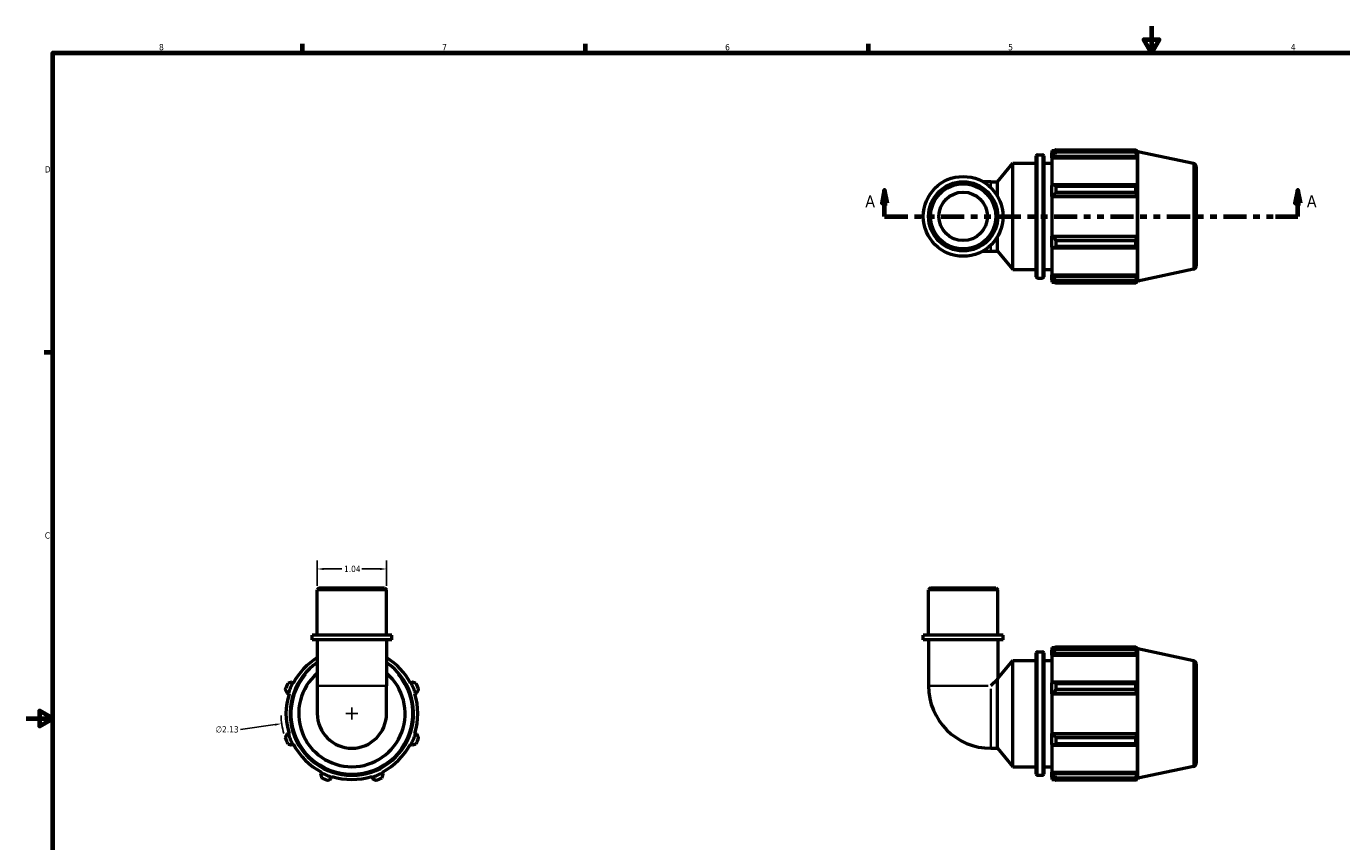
# Model space of a CAD drawing. Header units: inches. Extents: x 0.1 to 37.6, y -3.1 to 21.4.
# Tile 2 of 4: x 0.1 to 19.9, y 9.1 to 21.4. Entities that reach past the tile are written whole.
import ezdxf

# ---------------------------------------------------------------- set-up
doc = ezdxf.new("R2010")
doc.units = ezdxf.units.IN
doc.header["$MEASUREMENT"] = 0
doc.linetypes.add('DOUBLE_DASH_CHAIN', pattern=[1.2403, 0.6614, -0.0827, 0.1654, -0.0827, 0.1654, -0.0827])
for name, color, linetype, lineweight in [('Border (ANSI)', 7, 'Continuous', 70), ('Dimension (ANSI)', 7, 'Continuous', 25), ('Section Line (ANSI)', 7, 'DOUBLE_DASH_CHAIN', 70), ('Visible (ANSI)', 7, 'Continuous', 50), ('Visible Narrow (ANSI)', 7, 'Continuous', 35)]:
    doc.layers.add(name, color=color, linetype=linetype, lineweight=lineweight)
doc.styles.add('Label Text (ANSI)', font='tahoma.ttf')
doc.styles.add('Note Text (ANSI)', font='tahoma.ttf')
doc.dimstyles.new('Default (ANSI)', dxfattribs={"dimtxt": 0.094488, "dimasz": 0.098425, "dimexe": 0.125, "dimexo": 0.0625, "dimgap": 0.031496, "dimtad": 0, "dimtih": 1, "dimtoh": 1, "dimrnd": 1e-08, "dimzin": 4, "dimdsep": 46, "dimtxsty": 'Note Text (ANSI)', "dimcen": 0.09, "dimdle": 0.393701, "dimclrd": 256, "dimclre": 256, "dimclrt": 5, "dimadec": 0, "dimazin": 1, "dimtfac": 1, "dimtofl": 0, "dimtmove": 0, "dimatfit": 3, "dimfxl": 1, "dimtolj": 1, "dimtzin": 4, "dimlwd": -1, "dimlwe": -1, "dimarcsym": 0})

# ---------------------------------------------------------------- blocks, each defined once
blk = doc.blocks.new('Borders Default Border')
at = {"layer": 'Border (ANSI)'}
for p, q in [((4.25, 21), (4.25, 21.134)), ((8.5, 21), (8.5, 21.134)), ((12.75, 21), (12.75, 21.134)), ((0.5, 16.5), (0.366, 16.5))]:
    blk.add_line(p, q, dxfattribs=at)
at = {"layer": 'Border (ANSI)', "flags": 128}
for points in [[(17, 21.4), (17, 21), (16.885, 21.2), (17.115, 21.2), (17, 21)], [(0.5, 1), (0.5, 21), (33.5, 21), (33.5, 1), (0.5, 1)], [(0.1, 11), (0.5, 11), (0.3, 11.115), (0.3, 10.885), (0.5, 11)]]:
    blk.add_lwpolyline(points, dxfattribs=at)
at = {"layer": 'Border (ANSI)', "color": 5, "true_color": 0x0000ff, "char_height": 0.0945, "attachment_point": 7, "style": 'Note Text (ANSI)'}
for s, insert in [('8', (2.094, 21.038)), ('7', (6.346, 21.04)), ('6', (10.595, 21.038)), ('5', (14.847, 21.038)), ('4', (19.092, 21.04)), ('D', (0.378, 19.203)), ('C', (0.378, 13.701))]:
    blk.add_mtext(s, dxfattribs=dict(at, insert=insert))
blk = doc.blocks.new('*D6')
at = {"layer": 'Defpoints', "color": 0, "transparency": 16777216}
for p in [(5.51, 13.246), (4.469, 12.932), (5.51, 12.932)]:
    blk.add_point(p, dxfattribs=at)
at = {"layer": 'Dimension (ANSI)', "transparency": 16777216}
for p, q in [((4.469, 12.994), (4.469, 13.371)), ((4.568, 13.246), (4.841, 13.246)), ((5.412, 13.246), (5.139, 13.246)), ((5.51, 12.994), (5.51, 13.371))]:
    blk.add_line(p, q, dxfattribs=at)
for points in [[(4.568, 13.262), (4.568, 13.229), (4.469, 13.246)], [(5.412, 13.262), (5.412, 13.229), (5.51, 13.246)]]:
    blk.add_solid(points, dxfattribs=at)
at = {"layer": 'Dimension (ANSI)', "color": 5, "transparency": 16777216, "insert": (4.872, 13.295), "char_height": 0.0945, "attachment_point": 1, "style": 'Note Text (ANSI)'}
blk.add_mtext('\\A1;1.04', dxfattribs=at)
blk = doc.blocks.new('2dTransSection0')
at = {"layer": 'Section Line (ANSI)', "linetype": 'Continuous'}
for p, q in [((12.991, 18.938), (12.952, 18.741)), ((12.991, 18.741), (12.991, 18.938)), ((13.03, 18.741), (12.991, 18.938)), ((19.195, 18.938), (19.156, 18.741)), ((19.195, 18.741), (19.195, 18.938)), ((19.235, 18.741), (19.195, 18.938)), ((12.952, 18.741), (13.03, 18.741)), ((12.991, 18.544), (12.991, 18.741)), ((19.156, 18.741), (19.235, 18.741)), ((19.195, 18.544), (19.195, 18.741)), ((12.991, 18.544), (13.324, 18.544)), ((18.862, 18.544), (19.195, 18.544))]:
    blk.add_line(p, q, dxfattribs=at)
at = {"layer": 'Section Line (ANSI)', "linetype": 'DOUBLE_DASH_CHAIN', "ltscale": 0.525942}
blk.add_line((12.991, 18.544), (19.195, 18.544), dxfattribs=at)
at = {"layer": 'Section Line (ANSI)', "linetype": 'Continuous', "flags": 128}
for points in [[(13.03, 18.741), (12.991, 18.938), (12.952, 18.741), (13.03, 18.741)], [(19.235, 18.741), (19.195, 18.938), (19.156, 18.741), (19.235, 18.741)]]:
    blk.add_lwpolyline(points, dxfattribs=at)
at = {"layer": 'Section Line (ANSI)'}
for points in [[(13.03, 18.741), (12.991, 18.938), (12.952, 18.741), (13.03, 18.741)], [(19.235, 18.741), (19.195, 18.938), (19.156, 18.741), (19.235, 18.741)]]:
    blk.add_solid(points, dxfattribs=at)
at = {"layer": 'Section Line (ANSI)', "char_height": 0.18, "attachment_point": 7, "style": 'Label Text (ANSI)'}
for insert in [(12.701, 18.682), (19.332, 18.682)]:
    blk.add_mtext('A', dxfattribs=dict(at, insert=insert))
blk = doc.blocks.new('*D14')
at = {"layer": 'Defpoints', "color": 0, "transparency": 16777216}
for p in [(6.044, 11.224), (3.936, 10.922)]:
    blk.add_point(p, dxfattribs=at)
at = {"layer": 'Dimension (ANSI)', "transparency": 16777216}
for p, q in [((4.9, 11.073), (5.08, 11.073)), ((4.99, 10.983), (4.99, 11.163)), ((3.317, 10.833), (3.838, 10.908))]:
    blk.add_line(p, q, dxfattribs=at)
blk.add_arc((4.99, 11.073), 1.065, 181.4475, 196.4296, dxfattribs=at)
blk.add_solid([(3.836, 10.924), (3.84, 10.891), (3.936, 10.922)], dxfattribs=at)
at = {"layer": 'Dimension (ANSI)', "color": 5, "transparency": 16777216, "insert": (2.943, 10.884), "char_height": 0.0945, "attachment_point": 1, "style": 'Note Text (ANSI)'}
blk.add_mtext('\\A1;∅2.13', dxfattribs=at)

msp = doc.modelspace()

# ---------------------------------------------------------------- linework, layer by layer
at = {"layer": 'Visible (ANSI)'}
for p, q in [((15.267, 17.638), (15.267, 19.45)), ((15.288, 19.471), (15.363, 19.471)), ((15.384, 19.45), (15.384, 17.638)), ((15.5, 19.534), (15.5, 19.499)), ((15.5, 19.534), (15.546, 19.534)), ((15.522, 19.519), (15.5, 19.499)), ((15.5, 19.432), (15.5, 19.499)), ((15.5, 19.432), (15.522, 19.451)), ((15.5, 19.423), (15.5, 19.432)), ((15.5, 19.423), (15.5, 19.006)), ((15.5, 19.423), (16.789, 19.423)), ((15.522, 19.451), (16.779, 19.451)), ((15.564, 19.546), (15.564, 19.508)), ((15.564, 19.546), (16.765, 19.546)), ((16.765, 19.508), (15.564, 19.508)), ((16.765, 19.508), (16.765, 19.546)), ((16.771, 19.534), (16.789, 19.534)), ((16.789, 19.489), (16.779, 19.519)), ((16.779, 19.451), (16.789, 19.423)), ((16.795, 19.515), (16.789, 19.534)), ((16.789, 19.489), (16.789, 19.534)), ((16.789, 19.001), (16.789, 19.423)), ((16.795, 17.573), (16.795, 19.515)), ((17.629, 19.338), (16.795, 19.515)), ((14.684, 19.064), (14.917, 19.343)), ((14.917, 17.745), (14.917, 19.343)), ((14.917, 19.343), (15.267, 19.343)), ((15.384, 19.343), (15.5, 19.343)), ((17.67, 19.287), (17.67, 17.801)), ((14.587, 19.064), (14.466, 19.064)), ((14.587, 19.064), (14.684, 19.064)), ((14.684, 18.852), (14.684, 19.064)), ((15.522, 19.016), (15.5, 19.006)), ((15.5, 18.845), (15.5, 19.006)), ((16.779, 19.016), (15.522, 19.016)), ((15.564, 18.998), (15.564, 18.905)), ((15.564, 18.998), (16.765, 18.998)), ((16.765, 18.905), (16.765, 18.998)), ((16.789, 19.001), (16.779, 19.016)), ((15.5, 18.845), (15.522, 18.851)), ((15.5, 18.842), (15.5, 18.845)), ((15.5, 18.842), (15.5, 18.246)), ((15.5, 18.842), (16.789, 18.842)), ((15.522, 18.851), (16.779, 18.851)), ((16.765, 18.905), (15.564, 18.905)), ((16.779, 18.851), (16.789, 18.842)), ((16.789, 18.246), (16.789, 18.842)), ((14.684, 18.023), (14.684, 18.236)), ((15.5, 18.243), (15.5, 18.246)), ((15.5, 18.246), (16.789, 18.246)), ((15.5, 18.082), (15.5, 18.243)), ((15.522, 18.237), (15.5, 18.243)), ((16.779, 18.237), (15.522, 18.237)), ((15.564, 18.183), (15.564, 18.09)), ((15.564, 18.183), (16.765, 18.183)), ((16.765, 18.09), (16.765, 18.183)), ((16.789, 18.246), (16.779, 18.237)), ((14.466, 18.023), (14.587, 18.023)), ((14.587, 18.023), (14.684, 18.023)), ((14.684, 18.023), (14.917, 17.745)), ((15.5, 18.082), (15.5, 17.665)), ((15.5, 18.082), (15.522, 18.072)), ((15.522, 18.072), (16.779, 18.072)), ((16.765, 18.09), (15.564, 18.09)), ((16.779, 18.072), (16.789, 18.087)), ((16.789, 17.665), (16.789, 18.087)), ((14.917, 17.745), (15.267, 17.745)), ((15.288, 17.617), (15.363, 17.617)), ((15.384, 17.745), (15.5, 17.745)), ((15.5, 17.656), (15.5, 17.665)), ((15.5, 17.665), (16.789, 17.665)), ((15.5, 17.589), (15.5, 17.656)), ((15.522, 17.637), (15.5, 17.656)), ((15.5, 17.589), (15.5, 17.554)), ((15.5, 17.589), (15.522, 17.569)), ((16.779, 17.637), (15.522, 17.637)), ((16.789, 17.665), (16.779, 17.637)), ((16.779, 17.569), (16.789, 17.599)), ((16.789, 17.554), (16.789, 17.599)), ((17.629, 17.75), (16.795, 17.573)), ((15.5, 17.554), (15.546, 17.554)), ((15.564, 17.58), (15.564, 17.542)), ((15.564, 17.58), (16.765, 17.58)), ((16.765, 17.542), (15.564, 17.542)), ((16.765, 17.542), (16.765, 17.58)), ((16.771, 17.554), (16.789, 17.554)), ((16.795, 17.573), (16.789, 17.554)), ((4.5, 12.963), (4.469, 12.932)), ((5.51, 12.932), (4.469, 12.932)), ((4.469, 12.253), (4.469, 12.932)), ((4.5, 12.963), (5.479, 12.963)), ((5.479, 12.963), (5.51, 12.932)), ((5.51, 12.253), (5.51, 12.932)), ((13.681, 12.963), (13.65, 12.932)), ((14.691, 12.932), (13.65, 12.932)), ((13.65, 12.253), (13.65, 12.932)), ((13.681, 12.963), (14.66, 12.963)), ((14.66, 12.963), (14.691, 12.932)), ((14.691, 12.253), (14.691, 12.932)), ((5.588, 12.253), (4.391, 12.253)), ((4.391, 12.182), (4.391, 12.253)), ((5.588, 12.182), (5.588, 12.253)), ((14.769, 12.253), (13.572, 12.253)), ((13.572, 12.182), (13.572, 12.253)), ((14.769, 12.182), (14.769, 12.253)), ((5.588, 12.182), (4.391, 12.182)), ((4.469, 12.182), (4.469, 11.489)), ((5.51, 12.182), (5.51, 11.489)), ((14.769, 12.182), (13.572, 12.182)), ((13.65, 12.182), (13.65, 11.489)), ((14.691, 12.182), (14.691, 11.602)), ((15.5, 12.064), (15.5, 12.028)), ((15.5, 12.064), (15.546, 12.064)), ((15.564, 12.075), (15.564, 12.037)), ((15.564, 12.075), (16.765, 12.075)), ((16.765, 12.037), (16.765, 12.075)), ((16.771, 12.064), (16.789, 12.064)), ((16.795, 12.044), (16.789, 12.064)), ((16.789, 12.018), (16.789, 12.064)), ((14.691, 11.602), (14.917, 11.872)), ((14.917, 10.274), (14.917, 11.872)), ((14.917, 11.872), (15.267, 11.872)), ((15.267, 10.167), (15.267, 11.979)), ((15.288, 12), (15.363, 12)), ((15.384, 11.979), (15.384, 10.167)), ((15.384, 11.872), (15.5, 11.872)), ((15.522, 12.048), (15.5, 12.028)), ((15.5, 11.961), (15.5, 12.028)), ((15.5, 11.961), (15.522, 11.98)), ((15.5, 11.952), (15.5, 11.961)), ((15.5, 11.952), (15.5, 11.535)), ((15.5, 11.952), (16.789, 11.952)), ((15.522, 11.98), (16.779, 11.98)), ((16.765, 12.037), (15.564, 12.037)), ((16.789, 12.018), (16.779, 12.048)), ((16.779, 11.98), (16.789, 11.952)), ((16.789, 11.53), (16.789, 11.952)), ((16.795, 10.102), (16.795, 12.044)), ((17.629, 11.867), (16.795, 12.044)), ((17.67, 11.816), (17.67, 10.33)), ((4.102, 11.535), (4.083, 11.545)), ((4.111, 11.53), (4.102, 11.535)), ((4.469, 11.489), (4.469, 11.073)), ((5.51, 11.073), (5.51, 11.489)), ((5.878, 11.535), (5.868, 11.53)), ((5.897, 11.545), (5.878, 11.535)), ((14.684, 11.586), (14.587, 11.489)), ((14.684, 10.553), (14.684, 11.586)), ((15.522, 11.545), (15.5, 11.535)), ((15.5, 11.374), (15.5, 11.535)), ((16.779, 11.545), (15.522, 11.545)), ((15.564, 11.527), (15.564, 11.434)), ((15.564, 11.527), (16.765, 11.527)), ((16.765, 11.434), (16.765, 11.527)), ((16.789, 11.53), (16.779, 11.545)), ((4.015, 11.381), (4.035, 11.374)), ((4.035, 11.374), (4.045, 11.371)), ((5.934, 11.371), (5.945, 11.374)), ((5.945, 11.374), (5.965, 11.381)), ((15.5, 11.374), (15.522, 11.381)), ((15.5, 11.371), (15.5, 11.374)), ((15.5, 11.371), (15.5, 10.775)), ((15.5, 11.371), (16.789, 11.371)), ((15.522, 11.381), (16.779, 11.381)), ((16.765, 11.434), (15.564, 11.434)), ((16.779, 11.381), (16.789, 11.371)), ((16.789, 10.775), (16.789, 11.371)), ((4.035, 10.772), (4.015, 10.766)), ((4.045, 10.775), (4.035, 10.772)), ((5.945, 10.772), (5.934, 10.775)), ((5.965, 10.766), (5.945, 10.772)), ((15.5, 10.772), (15.5, 10.775)), ((15.5, 10.775), (16.789, 10.775)), ((15.522, 10.766), (15.5, 10.772)), ((15.5, 10.611), (15.5, 10.772)), ((16.779, 10.766), (15.522, 10.766)), ((15.564, 10.712), (15.564, 10.619)), ((15.564, 10.712), (16.765, 10.712)), ((16.765, 10.619), (16.765, 10.712)), ((16.789, 10.775), (16.779, 10.766)), ((4.083, 10.601), (4.102, 10.611)), ((4.102, 10.611), (4.111, 10.616)), ((5.868, 10.616), (5.878, 10.611)), ((5.878, 10.611), (5.897, 10.601)), ((14.587, 10.553), (14.684, 10.553)), ((14.684, 10.553), (14.917, 10.274)), ((15.5, 10.611), (15.522, 10.601)), ((15.5, 10.611), (15.5, 10.195)), ((15.522, 10.601), (16.779, 10.601)), ((16.765, 10.619), (15.564, 10.619)), ((16.779, 10.601), (16.789, 10.616)), ((16.789, 10.195), (16.789, 10.616)), ((14.917, 10.274), (15.267, 10.274)), ((15.384, 10.274), (15.5, 10.274)), ((17.629, 10.279), (16.795, 10.102)), ((4.527, 10.185), (4.518, 10.166)), ((4.532, 10.195), (4.527, 10.185)), ((4.682, 10.098), (4.689, 10.118)), ((4.689, 10.118), (4.692, 10.128)), ((5.288, 10.128), (5.291, 10.118)), ((5.291, 10.118), (5.297, 10.098)), ((5.452, 10.185), (5.447, 10.195)), ((5.462, 10.166), (5.452, 10.185)), ((15.288, 10.147), (15.363, 10.147)), ((15.5, 10.185), (15.5, 10.195)), ((15.5, 10.195), (16.789, 10.195)), ((15.5, 10.118), (15.5, 10.185)), ((15.522, 10.166), (15.5, 10.185)), ((15.5, 10.118), (15.522, 10.098)), ((15.5, 10.118), (15.5, 10.083)), ((15.5, 10.083), (15.546, 10.083)), ((16.779, 10.166), (15.522, 10.166)), ((15.564, 10.109), (15.564, 10.071)), ((15.564, 10.109), (16.765, 10.109)), ((16.765, 10.071), (16.765, 10.109)), ((16.771, 10.083), (16.789, 10.083)), ((16.789, 10.195), (16.779, 10.166)), ((16.779, 10.098), (16.789, 10.128)), ((16.789, 10.083), (16.789, 10.128)), ((16.795, 10.102), (16.789, 10.083)), ((16.765, 10.071), (15.564, 10.071))]:
    msp.add_line(p, q, dxfattribs=at)
for radius in [0.599, 0.52, 0.489, 0.364]:
    msp.add_circle((14.17, 18.544), radius, dxfattribs=at)
for centre, radius, start, end in [((15.288, 19.45), 0.0209, 90, 180), ((15.363, 19.45), 0.0209, 0, 90), ((17.618, 19.287), 0.0524, 0, 78), ((17.618, 17.801), 0.0524, 282, 0), ((15.288, 17.638), 0.0209, 180, 270), ((15.363, 17.638), 0.0209, 270, 0), ((4.99, 11.073), 0.99, 121.7026, 152.5), ((4.99, 11.073), 0.99, 27.5, 58.2974), ((15.288, 11.979), 0.0209, 90, 180), ((15.363, 11.979), 0.0209, 0, 90), ((17.618, 11.816), 0.0524, 0, 78), ((4.99, 11.073), 0.927, 124.1771, 55.8229), ((4.99, 11.073), 0.799, 130.6649, 49.3351), ((4.99, 11.073), 1.065, 154.792, 160.208), ((4.99, 11.073), 1.001, 152.5, 162.5), ((4.99, 11.073), 1.001, 17.5, 27.5), ((4.99, 11.073), 1.065, 19.792, 25.208), ((14.587, 11.489), 0.937, 180, 270), ((4.99, 11.073), 0.99, 162.5, 197.5), ((4.99, 11.073), 0.99, 342.5, 17.5), ((4.99, 11.073), 0.52, 180, 0), ((4.99, 11.073), 1.065, 199.792, 205.208), ((4.99, 11.073), 1.001, 197.5, 207.5), ((4.99, 11.073), 1.001, 332.5, 342.5), ((4.99, 11.073), 1.065, 334.792, 340.208), ((4.99, 11.073), 0.99, 207.5, 242.5), ((4.99, 11.073), 0.99, 297.5, 332.5), ((17.618, 10.33), 0.0524, 282, 0), ((4.99, 11.073), 1.001, 242.5, 252.5), ((4.99, 11.073), 1.065, 244.792, 250.208), ((4.99, 11.073), 0.99, 252.5, 287.5), ((4.99, 11.073), 1.001, 287.5, 297.5), ((4.99, 11.073), 1.065, 289.792, 295.208), ((15.288, 10.167), 0.0209, 180, 270), ((15.363, 10.167), 0.0209, 270, 0)]:
    msp.add_arc(centre, radius, start, end, dxfattribs=at)
for points, weights in [([(15.564, 19.546), (15.542, 19.532), (15.522, 19.519)], [1.01915018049, 1.01348420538, 1.00702699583]), ([(15.522, 19.451), (15.542, 19.479), (15.564, 19.508)], [1.00702699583, 1.01348420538, 1.01915018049]), ([(16.765, 19.546), (16.772, 19.532), (16.779, 19.519)], [1, 1.0009459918, 1.00107500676]), ([(16.779, 19.451), (16.772, 19.479), (16.765, 19.508)], [1.00107500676, 1.0009459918, 1]), ([(15.564, 18.998), (15.542, 19.007), (15.522, 19.016)], [1.01915018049, 1.01348420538, 1.00702699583]), ([(16.765, 18.998), (16.772, 19.007), (16.779, 19.016)], [1, 1.0009459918, 1.00107500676]), ([(15.522, 18.851), (15.542, 18.877), (15.564, 18.905)], [1.00702699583, 1.01348420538, 1.01915018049]), ([(16.779, 18.851), (16.772, 18.877), (16.765, 18.905)], [1.00107500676, 1.0009459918, 1]), ([(15.564, 18.183), (15.542, 18.21), (15.522, 18.237)], [1.01915018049, 1.01348420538, 1.00702699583]), ([(16.765, 18.183), (16.772, 18.21), (16.779, 18.237)], [1, 1.0009459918, 1.00107500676]), ([(15.522, 18.072), (15.542, 18.081), (15.564, 18.09)], [1.00702699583, 1.01348420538, 1.01915018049]), ([(16.779, 18.072), (16.772, 18.081), (16.765, 18.09)], [1.00107500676, 1.0009459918, 1]), ([(15.564, 17.58), (15.542, 17.609), (15.522, 17.637)], [1.01915018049, 1.01348420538, 1.00702699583]), ([(16.765, 17.58), (16.772, 17.609), (16.779, 17.637)], [1, 1.0009459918, 1.00107500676]), ([(15.522, 17.569), (15.542, 17.556), (15.564, 17.542)], [1.00702699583, 1.01348420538, 1.01915018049]), ([(16.779, 17.569), (16.772, 17.556), (16.765, 17.542)], [1.00107500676, 1.0009459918, 1]), ([(15.564, 12.075), (15.542, 12.061), (15.522, 12.048)], [1.01915018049, 1.01348420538, 1.00702699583]), ([(16.765, 12.075), (16.772, 12.061), (16.779, 12.048)], [1, 1.0009459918, 1.00107500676]), ([(15.522, 11.98), (15.542, 12.008), (15.564, 12.037)], [1.00702699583, 1.01348420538, 1.01915018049]), ([(16.779, 11.98), (16.772, 12.008), (16.765, 12.037)], [1.00107500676, 1.0009459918, 1]), ([(4.083, 11.545), (4.055, 11.536), (4.026, 11.527)], [1.00702699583, 1.01348420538, 1.01915018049]), ([(5.953, 11.527), (5.924, 11.536), (5.897, 11.545)], [1.01915018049, 1.01348420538, 1.00702699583]), ([(15.564, 11.527), (15.542, 11.536), (15.522, 11.545)], [1.01915018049, 1.01348420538, 1.00702699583]), ([(16.765, 11.527), (16.772, 11.536), (16.779, 11.545)], [1, 1.0009459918, 1.00107500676]), ([(3.988, 11.434), (4.001, 11.407), (4.015, 11.381)], [1.01915018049, 1.01348420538, 1.00702699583]), ([(5.965, 11.381), (5.978, 11.407), (5.992, 11.434)], [1.00702699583, 1.01348420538, 1.01915018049]), ([(15.522, 11.381), (15.542, 11.407), (15.564, 11.434)], [1.00702699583, 1.01348420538, 1.01915018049]), ([(16.779, 11.381), (16.772, 11.407), (16.765, 11.434)], [1.00107500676, 1.0009459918, 1]), ([(4.015, 10.766), (4.001, 10.74), (3.988, 10.712)], [1.00702699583, 1.01348420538, 1.01915018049]), ([(5.992, 10.712), (5.978, 10.74), (5.965, 10.766)], [1.01915018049, 1.01348420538, 1.00702699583]), ([(15.564, 10.712), (15.542, 10.74), (15.522, 10.766)], [1.01915018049, 1.01348420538, 1.00702699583]), ([(16.765, 10.712), (16.772, 10.74), (16.779, 10.766)], [1, 1.0009459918, 1.00107500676]), ([(4.026, 10.619), (4.055, 10.61), (4.083, 10.601)], [1.01915018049, 1.01348420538, 1.00702699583]), ([(5.897, 10.601), (5.924, 10.61), (5.953, 10.619)], [1.00702699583, 1.01348420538, 1.01915018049]), ([(15.522, 10.601), (15.542, 10.61), (15.564, 10.619)], [1.00702699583, 1.01348420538, 1.01915018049]), ([(16.779, 10.601), (16.772, 10.61), (16.765, 10.619)], [1.00107500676, 1.0009459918, 1]), ([(4.518, 10.166), (4.527, 10.138), (4.536, 10.109)], [1.00702699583, 1.01348420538, 1.01915018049]), ([(4.629, 10.071), (4.656, 10.085), (4.682, 10.098)], [1.01915018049, 1.01348420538, 1.00702699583]), ([(5.297, 10.098), (5.323, 10.085), (5.35, 10.071)], [1.00702699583, 1.01348420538, 1.01915018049]), ([(5.443, 10.109), (5.453, 10.138), (5.462, 10.166)], [1.01915018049, 1.01348420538, 1.00702699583]), ([(15.564, 10.109), (15.542, 10.138), (15.522, 10.166)], [1.01915018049, 1.01348420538, 1.00702699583]), ([(15.522, 10.098), (15.542, 10.085), (15.564, 10.071)], [1.00702699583, 1.01348420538, 1.01915018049]), ([(16.765, 10.109), (16.772, 10.138), (16.779, 10.166)], [1, 1.0009459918, 1.00107500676]), ([(16.779, 10.098), (16.772, 10.085), (16.765, 10.071)], [1.00107500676, 1.0009459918, 1])]:
    msp.add_rational_spline(points, weights, degree=2, dxfattribs=at)
msp.add_open_spline([(14.684, 11.586), (14.684, 11.587), (14.684, 11.587), (14.689, 11.597), (14.691, 11.602), (14.691, 11.602)], degree=3, knots=[4.9920242, 4.9920242, 4.9920242, 4.9920242, 4.9982466, 4.9982466, 5.2087828, 5.2087828, 5.2087828, 5.2087828], dxfattribs=at)
at = {"layer": 'Visible Narrow (ANSI)'}
for p, q in [((15.288, 19.459), (15.288, 17.629)), ((15.363, 17.629), (15.363, 19.459)), ((17.629, 17.76), (17.629, 19.328)), ((14.587, 18.983), (14.587, 19.064)), ((14.587, 18.024), (14.587, 18.105)), ((15.288, 11.988), (15.288, 10.158)), ((15.363, 10.158), (15.363, 11.988)), ((17.629, 10.289), (17.629, 11.858)), ((4.476, 11.489), (5.504, 11.489)), ((13.654, 11.489), (14.545, 11.489)), ((14.587, 10.557), (14.587, 11.447))]:
    msp.add_line(p, q, dxfattribs=at)
msp.add_arc((4.99, 11.073), 0.906, 139.5736, 40.4264, dxfattribs=at)

# ---------------------------------------------------------------- block references
msp.add_blockref('Borders Default Border', (0, 0))
at = {"layer": 'Section Line (ANSI)'}
msp.add_blockref('2dTransSection0', (0, 0), dxfattribs=at)

# ---------------------------------------------------------------- dimensions: what is measured, and where the dimension line sits
at = {"layer": 'Dimension (ANSI)'}
dim = msp.add_linear_dim(base=(5.51, 13.246), p1=(4.469, 12.932), p2=(5.51, 12.932), dimstyle='Default (ANSI)', override={"dimgap": 0.031496, "dimtih": 0, "dimtoh": 0, "dimdec": 2, "dimtol": 0, "dimlim": 0, "dimtp": 0, "dimtm": 0, "dimtdec": 2, "dimatfit": 1}, dxfattribs=at)
dim.commit()
dim.dimension.update_dxf_attribs({"geometry": '*D6', "text_midpoint": (4.99, 13.246), "dimtype": 160})
dim = msp.add_diameter_dim_2p(p1=(6.044, 11.224), p2=(3.936, 10.922), dimstyle='Default (ANSI)', override={"dimgap": 0.031496, "dimdec": 2, "dimlfac": 1, "dimtol": 0, "dimlim": 0, "dimtp": 0, "dimtm": 0, "dimtdec": 2}, dxfattribs=at)
dim.commit()
dim.dimension.update_dxf_attribs({"geometry": '*D14', "text_midpoint": (3.317, 10.833), "dimtype": 163})

doc.saveas('drawing.dxf')
